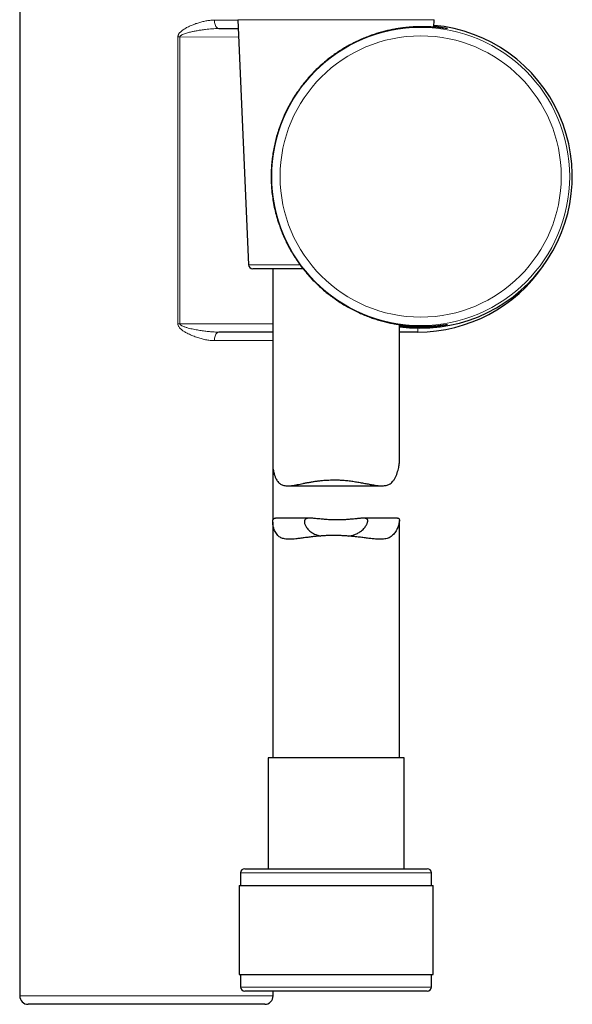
# Model space of a CAD drawing. Header units: millimetres. Extents: x 8 to 2427, y 12 to 2587.
# Tile 141 of 153: x 1665 to 1731, y 1563 to 1679. Entities that reach past the tile are written whole.
import ezdxf

# ---------------------------------------------------------------- set-up
doc = ezdxf.new("R2010")
doc.units = ezdxf.units.MM

msp = doc.modelspace()

# ---------------------------------------------------------------- linework, layer by layer
at = {"color": 7, "linetype": 'Continuous', "lineweight": 30}
for p, q in [((1665.33, 1683.65), (1665.33, 1563.65)), ((1691.15, 1679.18), (1692.41, 1650.18)), ((1714.37, 1678.29), (1714.41, 1679.18)), ((1688.91, 1678.13), (1691.2, 1678.12)), ((1714.37, 1678.4), (1714.4, 1678.4)), ((1698.88, 1649.7), (1692.91, 1649.7)), ((1695.28, 1649.7), (1695.28, 1626.61)), ((1710.28, 1626.87), (1710.28, 1643.09)), ((1695.28, 1642.2), (1688.91, 1642.2)), ((1712.47, 1642.2), (1710.28, 1642.2)), ((1695.33, 1620.01), (1695.33, 1626.05)), ((1697.04, 1624.02), (1708.2, 1624.02)), ((1695.28, 1619.73), (1695.28, 1591.82)), ((1699.69, 1620.18), (1695.63, 1620.18)), ((1710.06, 1620.18), (1706, 1620.18)), ((1710.28, 1591.82), (1710.28, 1619.91)), ((1694.73, 1591.82), (1694.73, 1578.7)), ((1710.83, 1591.82), (1694.73, 1591.82)), ((1710.83, 1578.7), (1710.83, 1591.82)), ((1691.48, 1578.2), (1691.48, 1576.7)), ((1691.98, 1578.7), (1713.58, 1578.7)), ((1714.08, 1576.7), (1714.08, 1578.2)), ((1691.31, 1576.7), (1691.31, 1566.2)), ((1691.31, 1576.7), (1714.26, 1576.7)), ((1714.26, 1566.2), (1714.26, 1576.7)), ((1691.31, 1566.2), (1714.26, 1566.2)), ((1691.48, 1566.2), (1691.48, 1564.7)), ((1714.08, 1564.7), (1714.08, 1566.2)), ((1702.44, 1564.2), (1691.98, 1564.2)), ((1695.33, 1563.65), (1695.33, 1564.2)), ((1713.58, 1564.2), (1702.44, 1564.2)), ((1694.33, 1562.65), (1666.33, 1562.65))]:
    msp.add_line(p, q, dxfattribs=at)
at = {"color": 252, "linetype": 'Continuous', "lineweight": 0}
for p, q in [((1688.38, 1679.13), (1691.16, 1679.12)), ((1714.41, 1679.18), (1691.15, 1679.18)), ((1684.05, 1643.2), (1684.05, 1677.13)), ((1684.29, 1677.13), (1684.05, 1677.13)), ((1691.24, 1677.12), (1684.29, 1677.13)), ((1684.29, 1677.13), (1684.29, 1643.2)), ((1692.41, 1650.18), (1698.51, 1650.18)), ((1684.05, 1643.2), (1684.29, 1643.2)), ((1684.29, 1643.2), (1695.28, 1643.2)), ((1712.47, 1642.2), (1712.47, 1642.67)), ((1695.28, 1641.2), (1688.38, 1641.2)), ((1714.08, 1578.2), (1691.48, 1578.2)), ((1691.48, 1564.7), (1702.42, 1564.7)), ((1702.42, 1564.7), (1714.08, 1564.7)), ((1665.33, 1563.65), (1695.33, 1563.65))]:
    msp.add_line(p, q, dxfattribs=at)
at = {"color": 252, "linetype": 'Continuous', "lineweight": 0, "flags": 128}
for points in [[(1688.91, 1678.13), (1688.84, 1678.14), (1688.76, 1678.17), (1688.69, 1678.22), (1688.62, 1678.28), (1688.56, 1678.37), (1688.51, 1678.47), (1688.46, 1678.59), (1688.43, 1678.71), (1688.4, 1678.84), (1688.38, 1678.98), (1688.38, 1679.13)], [(1688.38, 1641.2), (1688.38, 1641.35), (1688.4, 1641.49), (1688.43, 1641.62), (1688.46, 1641.74), (1688.51, 1641.86), (1688.56, 1641.96), (1688.62, 1642.05), (1688.69, 1642.11), (1688.76, 1642.16), (1688.84, 1642.19), (1688.91, 1642.2)]]:
    msp.add_lwpolyline(points, dxfattribs=at)
at = {"color": 252, "linetype": 'Continuous', "lineweight": 0}
for radius in [17.64, 16.64]:
    msp.add_circle((1712.8, 1660.62), radius, dxfattribs=at)
at = {"color": 7, "linetype": 'Continuous', "lineweight": 30}
for centre, radius, start, end in [((1712.8, 1660.62), 17.95, 261.9391, 84.9495), ((1692.91, 1650.2), 0.5, 182.4813, 270), ((1712.47, 1660.17), 17.96, 270, 325.883), ((1691.98, 1578.2), 0.5, 90, 180), ((1713.58, 1578.2), 0.5, 0, 90), ((1691.98, 1564.7), 0.5, 180, 270), ((1713.58, 1564.7), 0.5, 270, 0), ((1666.33, 1563.65), 1, 180, 270), ((1694.33, 1563.65), 1, 270, 0)]:
    msp.add_arc(centre, radius, start, end, dxfattribs=at)
at = {"color": 252, "linetype": 'Continuous', "lineweight": 0}
msp.add_arc((1712.8, 1660.62), 17.95, 261.9391, 84.9495, dxfattribs=at)
for points, knots in [([(1684.05, 1677.13), (1684.05, 1677.16), (1684.05, 1677.23), (1684.09, 1677.35), (1684.14, 1677.46), (1684.23, 1677.59), (1684.36, 1677.72), (1684.52, 1677.86), (1684.76, 1678.04), (1685.09, 1678.24), (1685.52, 1678.45), (1685.96, 1678.63), (1686.41, 1678.79), (1686.88, 1678.92), (1687.36, 1679.03), (1687.83, 1679.1), (1688.17, 1679.12), (1688.35, 1679.13), (1688.38, 1679.13)], [0, 0, 0, 0, 0.0196569, 0.0393396, 0.0639574, 0.088631, 0.1281532, 0.1678865, 0.2075895, 0.3000524, 0.3928621, 0.485881, 0.5786302, 0.6794238, 0.7804995, 0.8814829, 0.9821501, 1, 1, 1, 1]), ([(1684.29, 1677.13), (1684.3, 1677.14), (1684.3, 1677.18), (1684.34, 1677.24), (1684.4, 1677.3), (1684.49, 1677.35), (1684.6, 1677.41), (1684.76, 1677.48), (1685.04, 1677.58), (1685.43, 1677.69), (1685.88, 1677.79), (1686.34, 1677.88), (1686.83, 1677.96), (1687.42, 1678.04), (1687.99, 1678.09), (1688.52, 1678.12), (1688.78, 1678.12), (1688.91, 1678.13)], [0, 0, 0, 0, 0.0099366, 0.0230512, 0.041215, 0.0600432, 0.0873849, 0.1149235, 0.1706168, 0.2665451, 0.3627852, 0.4595873, 0.5565014, 0.6654592, 0.8323603, 0.9161246, 1, 1, 1, 1]), ([(1714.4, 1678.4), (1714.5, 1678.39), (1714.71, 1678.36), (1714.99, 1678.32), (1715.24, 1678.29), (1715.48, 1678.24), (1715.69, 1678.2), (1715.84, 1678.17), (1715.94, 1678.15), (1715.97, 1678.13), (1715.94, 1678.13), (1715.84, 1678.14), (1715.69, 1678.16), (1715.47, 1678.18), (1715.2, 1678.22), (1714.96, 1678.24), (1714.79, 1678.26), (1714.74, 1678.26)], [0, 0, 0, 0, 0.052896, 0.112056, 0.17126, 0.230418, 0.307899, 0.385378, 0.458808, 0.532237, 0.603167, 0.68001, 0.756855, 0.82966, 0.902466, 0.972753, 1, 1, 1, 1]), ([(1688.38, 1641.2), (1688.2, 1641.21), (1687.86, 1641.22), (1687.33, 1641.3), (1686.8, 1641.43), (1686.25, 1641.6), (1685.69, 1641.81), (1685.21, 1642.04), (1684.81, 1642.26), (1684.56, 1642.44), (1684.38, 1642.59), (1684.26, 1642.71), (1684.16, 1642.85), (1684.08, 1643), (1684.05, 1643.13), (1684.05, 1643.2), (1684.05, 1643.2)], [0, 0, 0, 0, 0.112502, 0.22545, 0.338539, 0.451233, 0.571257, 0.69123, 0.763217, 0.835113, 0.866453, 0.897767, 0.930152, 0.962393, 0.995078, 1, 1, 1, 1]), ([(1688.91, 1642.2), (1688.73, 1642.21), (1688.36, 1642.21), (1687.79, 1642.26), (1687.23, 1642.32), (1686.65, 1642.4), (1686.06, 1642.51), (1685.54, 1642.62), (1685.12, 1642.73), (1684.81, 1642.83), (1684.57, 1642.93), (1684.42, 1643.02), (1684.34, 1643.08), (1684.31, 1643.15), (1684.3, 1643.18), (1684.3, 1643.2), (1684.29, 1643.2)], [0, 0, 0, 0, 0.118085, 0.236485, 0.355653, 0.475024, 0.600765, 0.726771, 0.79876, 0.870947, 0.928336, 0.952845, 0.977989, 0.989246, 0.997306, 1, 1, 1, 1]), ([(1714.9, 1642.99), (1714.94, 1642.99), (1715.1, 1643.01), (1715.33, 1643.03), (1715.58, 1643.06), (1715.76, 1643.09), (1715.89, 1643.1), (1715.96, 1643.1), (1715.96, 1643.1), (1715.9, 1643.08), (1715.79, 1643.05), (1715.61, 1643.01), (1715.37, 1642.97), (1715.07, 1642.92), (1714.72, 1642.87), (1714.46, 1642.84), (1714.33, 1642.83)], [0, 0, 0, 0, 0.023888, 0.101559, 0.175101, 0.248641, 0.319638, 0.398427, 0.477215, 0.551896, 0.626578, 0.698709, 0.777371, 0.856035, 0.930524, 1, 1, 1, 1])]:
    msp.add_open_spline(points, degree=3, knots=knots, dxfattribs=at)
at = {"color": 7, "linetype": 'Continuous', "lineweight": 30}
for points, knots in [([(1714.74, 1678.26), (1714.65, 1678.27), (1714.43, 1678.29), (1714.03, 1678.32), (1713.52, 1678.34), (1712.99, 1678.35), (1712.45, 1678.34), (1711.93, 1678.32), (1711.44, 1678.28), (1710.93, 1678.23), (1710.41, 1678.17), (1709.87, 1678.08), (1709.31, 1677.98), (1708.74, 1677.85), (1708.16, 1677.7), (1707.57, 1677.53), (1706.98, 1677.33), (1706.38, 1677.11), (1705.78, 1676.86), (1705.19, 1676.59), (1704.62, 1676.3), (1704.06, 1676), (1703.5, 1675.67), (1702.96, 1675.32), (1702.42, 1674.95), (1701.84, 1674.51), (1701.23, 1674), (1700.59, 1673.42), (1699.97, 1672.8), (1699.38, 1672.16), (1698.83, 1671.48), (1698.31, 1670.78), (1697.83, 1670.06), (1697.38, 1669.31), (1696.97, 1668.54), (1696.59, 1667.74), (1696.26, 1666.93), (1695.98, 1666.14), (1695.74, 1665.37), (1695.56, 1664.65), (1695.4, 1663.9), (1695.27, 1663.15), (1695.18, 1662.39), (1695.12, 1661.62), (1695.09, 1660.84), (1695.1, 1660.03), (1695.15, 1659.18), (1695.24, 1658.3), (1695.38, 1657.42), (1695.56, 1656.55), (1695.79, 1655.69), (1696.04, 1654.92), (1696.29, 1654.22), (1696.54, 1653.61), (1696.82, 1653.01), (1697.11, 1652.42), (1697.43, 1651.83), (1697.78, 1651.26), (1698.14, 1650.7), (1698.56, 1650.1), (1699.05, 1649.48), (1699.6, 1648.83), (1700.18, 1648.21), (1700.8, 1647.61), (1701.45, 1647.04), (1702.08, 1646.54), (1702.69, 1646.1), (1703.26, 1645.72), (1703.85, 1645.35), (1704.45, 1645.02), (1705.07, 1644.7), (1705.69, 1644.41), (1706.31, 1644.16), (1706.92, 1643.92), (1707.54, 1643.72), (1708.16, 1643.53), (1708.77, 1643.38), (1709.36, 1643.25), (1709.91, 1643.15), (1710.43, 1643.07), (1710.93, 1643), (1711.42, 1642.95), (1711.9, 1642.92), (1712.36, 1642.9), (1712.8, 1642.89), (1713.22, 1642.89), (1713.62, 1642.9), (1713.99, 1642.91), (1714.33, 1642.94), (1714.64, 1642.96), (1714.82, 1642.98), (1714.9, 1642.99)], [0, 0, 0, 0, 0.009127, 0.023117, 0.036367, 0.049616, 0.062407, 0.073027, 0.082878, 0.092737, 0.102588, 0.112576, 0.122573, 0.132561, 0.142565, 0.152576, 0.16258, 0.172733, 0.182895, 0.193049, 0.202807, 0.212572, 0.22233, 0.232202, 0.242079, 0.251952, 0.265065, 0.278281, 0.291498, 0.30483, 0.318163, 0.331547, 0.344903, 0.358341, 0.37178, 0.385311, 0.398843, 0.41242, 0.423859, 0.435365, 0.446871, 0.458504, 0.470137, 0.481905, 0.493673, 0.505518, 0.518872, 0.532329, 0.545786, 0.559363, 0.572941, 0.586575, 0.596686, 0.606836, 0.616986, 0.627204, 0.637423, 0.647711, 0.658, 0.668328, 0.68123, 0.694217, 0.707204, 0.720299, 0.733394, 0.746552, 0.757011, 0.767477, 0.777935, 0.788534, 0.799142, 0.80974, 0.820153, 0.830574, 0.840986, 0.851569, 0.862162, 0.872745, 0.882282, 0.891826, 0.901364, 0.911024, 0.920692, 0.930353, 0.940326, 0.950306, 0.960279, 0.97038, 0.980487, 0.990588, 1, 1, 1, 1]), ([(1715.79, 1678.15), (1715.79, 1678.15), (1715.8, 1678.15), (1715.79, 1678.15), (1715.77, 1678.15), (1715.73, 1678.15), (1715.67, 1678.16), (1715.6, 1678.17), (1715.51, 1678.18), (1715.4, 1678.19), (1715.28, 1678.21), (1715.14, 1678.22), (1714.98, 1678.24), (1714.84, 1678.26), (1714.75, 1678.26), (1714.72, 1678.27)], [0, 0, 0, 0, 0.013566, 0.069428, 0.135964, 0.212533, 0.297319, 0.380047, 0.468386, 0.561553, 0.658226, 0.757397, 0.858304, 0.960368, 1, 1, 1, 1]), ([(1714.88, 1642.98), (1714.94, 1642.99), (1715.06, 1643), (1715.21, 1643.02), (1715.35, 1643.03), (1715.47, 1643.05), (1715.57, 1643.06), (1715.66, 1643.07), (1715.72, 1643.08), (1715.76, 1643.08), (1715.79, 1643.09), (1715.8, 1643.09), (1715.8, 1643.09), (1715.8, 1643.09)], [0, 0, 0, 0, 0.110846, 0.223028, 0.334194, 0.443906, 0.551509, 0.656009, 0.744192, 0.827396, 0.91493, 0.982728, 1, 1, 1, 1]), ([(1714.33, 1642.83), (1714.32, 1642.83), (1714.18, 1642.81), (1713.89, 1642.79), (1713.44, 1642.76), (1712.98, 1642.75), (1712.48, 1642.74), (1711.95, 1642.75), (1711.38, 1642.79), (1710.83, 1642.83), (1710.45, 1642.88), (1710.28, 1642.91)], [0, 0, 0, 0, 0.009611, 0.147419, 0.270699, 0.395005, 0.519309, 0.644928, 0.770545, 0.896909, 1, 1, 1, 1]), ([(1702.54, 1624.71), (1702.74, 1624.71), (1703.14, 1624.71), (1703.74, 1624.67), (1704.34, 1624.61), (1704.93, 1624.53), (1705.49, 1624.43), (1706.04, 1624.33), (1706.57, 1624.23), (1707.03, 1624.15), (1707.43, 1624.08), (1707.77, 1624.04), (1708.1, 1624.01), (1708.38, 1624.02), (1708.62, 1624.04), (1708.83, 1624.09), (1709.02, 1624.16), (1709.21, 1624.27), (1709.39, 1624.42), (1709.57, 1624.62), (1709.74, 1624.88), (1709.9, 1625.19), (1710.03, 1625.53), (1710.12, 1625.85), (1710.2, 1626.17), (1710.25, 1626.47), (1710.28, 1626.71), (1710.28, 1626.83), (1710.28, 1626.87)], [0, 0, 0, 0, 0.0462616, 0.0932733, 0.1406598, 0.1887937, 0.2351901, 0.2818787, 0.3290009, 0.3767209, 0.4113568, 0.4461465, 0.4811267, 0.516349, 0.5425265, 0.5688601, 0.5953815, 0.6221195, 0.6547656, 0.6877438, 0.7276302, 0.7715307, 0.8140393, 0.856651, 0.8972763, 0.9380223, 0.978491, 1, 1, 1, 1]), ([(1695.28, 1626.61), (1695.28, 1626.6), (1695.28, 1626.5), (1695.29, 1626.27), (1695.34, 1625.9), (1695.43, 1625.5), (1695.55, 1625.11), (1695.68, 1624.82), (1695.82, 1624.59), (1695.96, 1624.42), (1696.11, 1624.27), (1696.29, 1624.16), (1696.49, 1624.08), (1696.71, 1624.03), (1696.95, 1624.01), (1697.22, 1624.02), (1697.51, 1624.04), (1697.83, 1624.09), (1698.17, 1624.15), (1698.51, 1624.22), (1698.88, 1624.29), (1699.27, 1624.37), (1699.68, 1624.44), (1700.1, 1624.51), (1700.53, 1624.58), (1700.95, 1624.63), (1701.35, 1624.67), (1701.75, 1624.69), (1702.14, 1624.71), (1702.41, 1624.71), (1702.54, 1624.71)], [0, 0, 0, 0, 0.002602, 0.048954, 0.095553, 0.158245, 0.205664, 0.253287, 0.284467, 0.315813, 0.347402, 0.379315, 0.410554, 0.442086, 0.473873, 0.505871, 0.541878, 0.577539, 0.613358, 0.648428, 0.683615, 0.721084, 0.758446, 0.795947, 0.833197, 0.870599, 0.902781, 0.935073, 0.967478, 1, 1, 1, 1]), ([(1702.54, 1618.13), (1702.34, 1618.13), (1701.93, 1618.13), (1701.32, 1618.1), (1700.71, 1618.06), (1700.13, 1618), (1699.56, 1617.93), (1699.02, 1617.86), (1698.49, 1617.79), (1698.04, 1617.74), (1697.64, 1617.7), (1697.3, 1617.69), (1696.97, 1617.7), (1696.69, 1617.73), (1696.45, 1617.79), (1696.24, 1617.87), (1696.06, 1617.99), (1695.88, 1618.15), (1695.71, 1618.36), (1695.56, 1618.61), (1695.45, 1618.86), (1695.38, 1619.1), (1695.32, 1619.31), (1695.29, 1619.51), (1695.28, 1619.7), (1695.28, 1619.86), (1695.31, 1619.99), (1695.37, 1620.09), (1695.45, 1620.15), (1695.53, 1620.18), (1695.6, 1620.18), (1695.63, 1620.18)], [0, 0, 0, 0, 0.042452, 0.085552, 0.128978, 0.173062, 0.215653, 0.258525, 0.301828, 0.34573, 0.379264, 0.412971, 0.446887, 0.481055, 0.50954, 0.538234, 0.567165, 0.596329, 0.634372, 0.672688, 0.70802, 0.743451, 0.770601, 0.800602, 0.830711, 0.860995, 0.891539, 0.921682, 0.952107, 0.982806, 1, 1, 1, 1]), ([(1704.29, 1618.06), (1704.36, 1618.07), (1704.57, 1618.11), (1704.84, 1618.19), (1705.1, 1618.29), (1705.31, 1618.39), (1705.51, 1618.49), (1705.7, 1618.62), (1705.89, 1618.77), (1706.07, 1618.95), (1706.22, 1619.13), (1706.33, 1619.3), (1706.42, 1619.46), (1706.48, 1619.61), (1706.52, 1619.74), (1706.53, 1619.86), (1706.53, 1619.95), (1706.5, 1620.02), (1706.46, 1620.08), (1706.39, 1620.12), (1706.31, 1620.15), (1706.21, 1620.17), (1706.09, 1620.18), (1705.96, 1620.18), (1705.8, 1620.18), (1705.63, 1620.16), (1705.43, 1620.15), (1705.22, 1620.12), (1704.99, 1620.1), (1704.74, 1620.07), (1704.47, 1620.05), (1704.18, 1620.02), (1703.89, 1620), (1703.58, 1619.99), (1703.27, 1619.98), (1702.95, 1619.97), (1702.64, 1619.98), (1702.33, 1619.98), (1702.02, 1620), (1701.72, 1620.01), (1701.43, 1620.04), (1701.14, 1620.06), (1700.87, 1620.09), (1700.61, 1620.11), (1700.36, 1620.14), (1700.13, 1620.16), (1699.91, 1620.18), (1699.72, 1620.18), (1699.55, 1620.18), (1699.4, 1620.17), (1699.28, 1620.14), (1699.18, 1620.09), (1699.11, 1620.04), (1699.06, 1619.97), (1699.04, 1619.88), (1699.03, 1619.77), (1699.04, 1619.64), (1699.08, 1619.49), (1699.15, 1619.32), (1699.24, 1619.15), (1699.36, 1618.98), (1699.5, 1618.82), (1699.67, 1618.65), (1699.88, 1618.5), (1700.11, 1618.37), (1700.39, 1618.24), (1700.68, 1618.14), (1700.9, 1618.09), (1700.99, 1618.07)], [0, 0, 0, 0, 0.011231, 0.032677, 0.046416, 0.060246, 0.074165, 0.088166, 0.106104, 0.124179, 0.142641, 0.161225, 0.176628, 0.192205, 0.207878, 0.223773, 0.236525, 0.249365, 0.262301, 0.275334, 0.288081, 0.300916, 0.31384, 0.326847, 0.340081, 0.353395, 0.36679, 0.380264, 0.394785, 0.409414, 0.424141, 0.438981, 0.453919, 0.468964, 0.484179, 0.499628, 0.514232, 0.52894, 0.543808, 0.558893, 0.573481, 0.588169, 0.602957, 0.617983, 0.632902, 0.647928, 0.663121, 0.678551, 0.69309, 0.707746, 0.722597, 0.737721, 0.750881, 0.764141, 0.777507, 0.790971, 0.807536, 0.824234, 0.841279, 0.858425, 0.875551, 0.892777, 0.910343, 0.928045, 0.945748, 0.963632, 0.985417, 1, 1, 1, 1]), ([(1710.06, 1620.18), (1710.08, 1620.18), (1710.14, 1620.18), (1710.2, 1620.15), (1710.25, 1620.1), (1710.28, 1620.01), (1710.28, 1619.89), (1710.27, 1619.75), (1710.23, 1619.56), (1710.18, 1619.33), (1710.09, 1619.08), (1709.97, 1618.83), (1709.84, 1618.58), (1709.67, 1618.35), (1709.49, 1618.16), (1709.29, 1618), (1709.07, 1617.87), (1708.83, 1617.78), (1708.56, 1617.73), (1708.27, 1617.7), (1707.96, 1617.69), (1707.64, 1617.7), (1707.25, 1617.73), (1706.79, 1617.78), (1706.25, 1617.85), (1705.68, 1617.92), (1705.14, 1617.98), (1704.63, 1618.03), (1704.15, 1618.07), (1703.65, 1618.11), (1703.1, 1618.13), (1702.73, 1618.13), (1702.54, 1618.13)], [0, 0, 0, 0, 0.018815, 0.047263, 0.075926, 0.104061, 0.132427, 0.161028, 0.189823, 0.225881, 0.261469, 0.297158, 0.331697, 0.366355, 0.400561, 0.430774, 0.461228, 0.49197, 0.522984, 0.553106, 0.583414, 0.613886, 0.644497, 0.6876, 0.731325, 0.775356, 0.820013, 0.852929, 0.885981, 0.922886, 0.959995, 1, 1, 1, 1])]:
    msp.add_open_spline(points, degree=3, knots=knots, dxfattribs=at)

doc.saveas('drawing.dxf')
